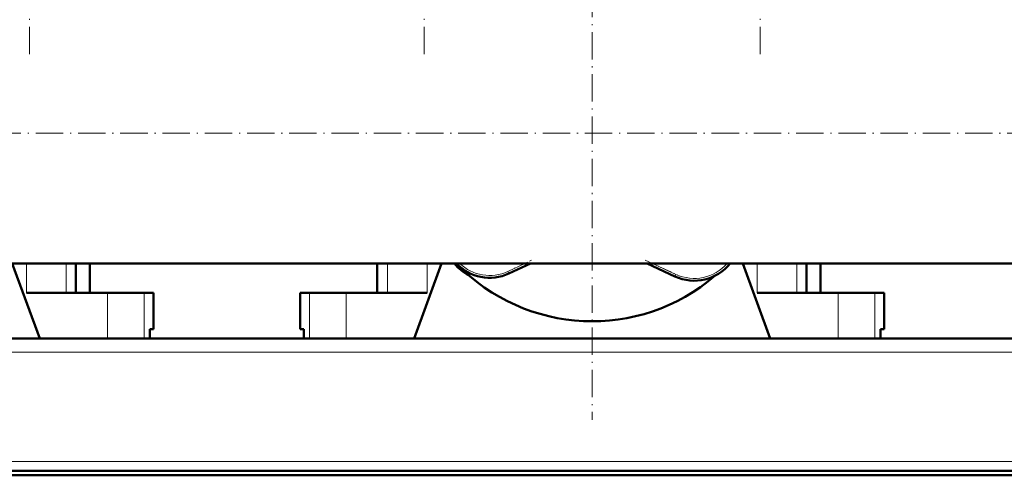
# Model space of a CAD drawing. Extents: x -1861 to 2179, y -1874 to 646.
# Tile 42 of 73: x -99 to 332, y -347 to -148. Entities that reach past the tile are written whole.
import ezdxf

# ---------------------------------------------------------------- set-up
doc = ezdxf.new("R2010")
doc.units = 0
doc.linetypes.add('DASHDOT', pattern=[18.5, 12, -3, 0.5, -3])

msp = doc.modelspace()

# ---------------------------------------------------------------- linework, layer by layer
at = {"color": 7, "linetype": 'DASHDOT', "lineweight": 18}
for p, q in [((-94.9, -162.75), (-94.9, 112.05)), ((78.03, -162.75), (78.03, 112.05)), ((225.1, -162.75), (225.1, 112.05)), ((151.57, 105.9), (151.57, -323.1)), ((-443.63, -197.35), (794.77, -197.35))]:
    msp.add_line(p, q, dxfattribs=at)
at = {"color": 7, "linetype": 'DASHDOT', "lineweight": 18, "ltscale": 0.323464}
msp.add_line((113.31, -258.61), (125.04, -253.14), dxfattribs=at)
at = {"color": 7, "linetype": 'DASHDOT', "lineweight": 18, "ltscale": 0.415055}
msp.add_line((174.8, -253.01), (189.85, -260.03), dxfattribs=at)
at = {"color": 7, "lineweight": 50}
for p, q in [((-340.43, -254.5), (643.57, -254.5)), ((-102.48, -254.5), (-90.43, -287.35)), ((-74.54, -254.5), (-74.54, -267.35)), ((-68.43, -267.35), (-68.43, -254.5)), ((57.32, -254.5), (57.32, -267.35)), ((73.57, -287.35), (85.61, -254.5)), ((124.49, -254.5), (115.06, -258.9)), ((187.82, -260.19), (175.63, -254.5)), ((217.52, -254.5), (229.57, -287.35)), ((245.46, -254.5), (245.46, -267.35)), ((251.57, -267.35), (251.57, -254.5)), ((-96.19, -267.35), (-60.68, -267.35)), ((-68.43, -267.35), (-65.21, -267.35)), ((-60.68, -267.35), (-44.64, -267.35)), ((-44.64, -267.35), (-40.58, -267.35)), ((-40.58, -283.35), (-40.58, -267.35)), ((23.72, -267.35), (27.77, -267.35)), ((23.72, -283.35), (23.72, -267.35)), ((27.77, -267.35), (43.81, -267.35)), ((43.81, -267.35), (79.32, -267.35)), ((223.81, -267.35), (259.32, -267.35)), ((251.57, -267.35), (254.79, -267.35)), ((259.32, -267.35), (275.36, -267.35)), ((275.36, -267.35), (279.42, -267.35)), ((279.42, -283.35), (279.42, -267.35)), ((-42.15, -287.35), (-42.15, -283.35)), ((-40.58, -283.35), (-42.15, -283.35)), ((-42.15, -283.35), (-42.15, -287.35)), ((25.28, -283.35), (23.72, -283.35)), ((25.28, -283.35), (25.28, -287.35)), ((277.85, -287.35), (277.85, -283.35)), ((279.42, -283.35), (277.85, -283.35)), ((277.85, -283.35), (277.85, -287.35)), ((604.03, -287.35), (-300.9, -287.35)), ((-60.68, -287.35), (-90.43, -287.35)), ((-44.64, -287.35), (-60.68, -287.35)), ((-42.15, -287.35), (-44.64, -287.35)), ((27.77, -287.35), (25.28, -287.35)), ((43.81, -287.35), (27.77, -287.35)), ((73.57, -287.35), (43.81, -287.35)), ((259.32, -287.35), (229.57, -287.35)), ((275.36, -287.35), (259.32, -287.35)), ((277.85, -287.35), (275.36, -287.35)), ((601.57, -345.35), (-298.43, -345.35)), ((-298.43, -347.35), (601.57, -347.35))]:
    msp.add_line(p, q, dxfattribs=at)
at = {"color": 7, "lineweight": 18}
for p, q in [((-96.19, -254.5), (-96.19, -267.35)), ((-78.82, -254.5), (-78.82, -267.35)), ((61.95, -254.5), (61.95, -267.35)), ((79.32, -254.5), (79.32, -267.35)), ((114.64, -257.99), (122.12, -254.5)), ((114.64, -257.99), (115.06, -258.9)), ((178, -254.5), (188.24, -259.28)), ((223.81, -254.5), (223.81, -267.35)), ((241.18, -254.5), (241.18, -267.35)), ((188.24, -259.28), (187.82, -260.19)), ((-60.68, -267.35), (-60.68, -287.35)), ((-44.64, -267.35), (-44.64, -287.35)), ((27.77, -267.35), (27.77, -287.35)), ((43.81, -267.35), (43.81, -287.35)), ((259.32, -267.35), (259.32, -287.35)), ((275.36, -267.35), (275.36, -287.35)), ((603.54, -293.35), (-300.41, -293.35)), ((611.57, -341.35), (-308.43, -341.35))]:
    msp.add_line(p, q, dxfattribs=at)
at = {"color": 7, "lineweight": 50}
for centre, radius, start, end in [((106.86, -242.06), 20, 218.4671, 242.7676), ((151.57, -197.35), 82.5, 223.8466, 310.7565), ((106.61, -240.77), 20, 223.3588, 295), ((196.27, -242.06), 20, 245, 321.5339)]:
    msp.add_arc(centre, radius, start, end, dxfattribs=at)
at = {"color": 7, "lineweight": 18}
for centre, start, end in [((106.61, -240.77), 226.2779, 295), ((196.27, -242.06), 245, 319.0962)]:
    msp.add_arc(centre, 19, start, end, dxfattribs=at)

doc.saveas('drawing.dxf')
